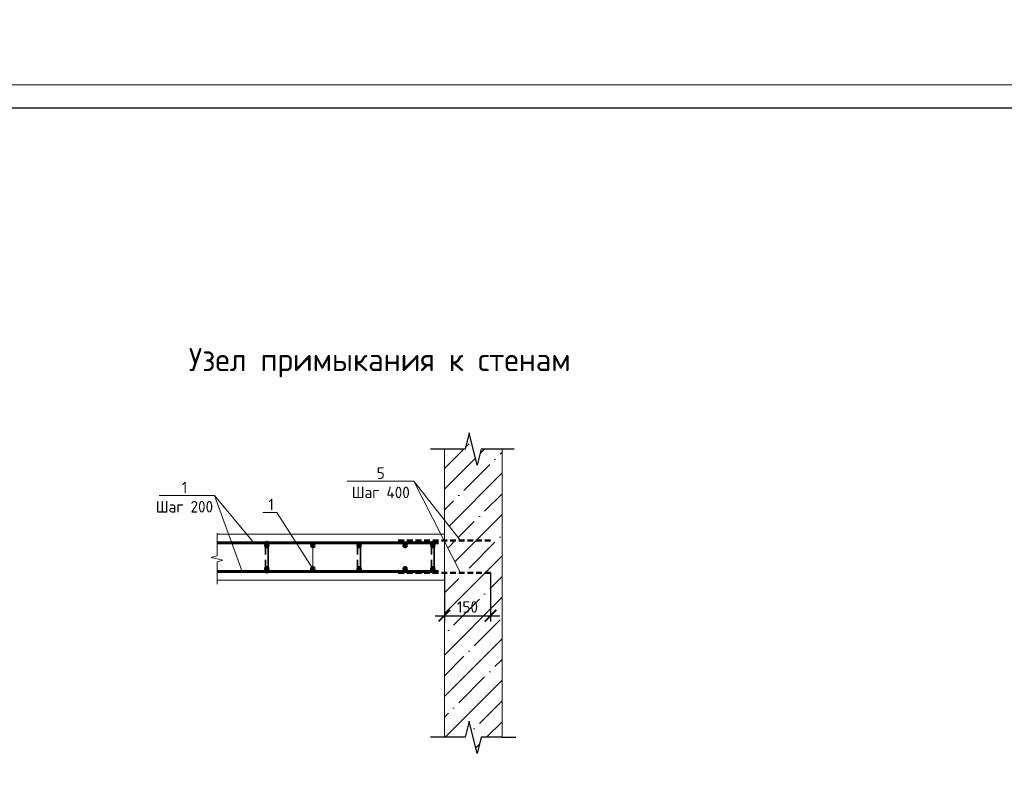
# Model space of a CAD drawing. Header units: millimetres. Extents: x 130535 to 1380046, y -231620 to 121434.
# Tile 55 of 135: x 501503 to 522843, y 19450 to 35624. Entities that reach past the tile are written whole.
import ezdxf
from ezdxf import colors
from ezdxf.entities.mleader import LeaderData, LeaderLine
from ezdxf.enums import TextEntityAlignment as Align
from ezdxf.math import Vec2, Vec3

# ---------------------------------------------------------------- set-up
doc = ezdxf.new("R2010")
doc.units = ezdxf.units.MM
doc.linetypes.add('DASHED2', pattern=[0.375, 0.25, -0.125])
doc.layers.get('DEFPOINTS').update_dxf_attribs({"lineweight": 0})
for name, color, linetype, lineweight in [('!PIARENA-KR-ADDITIONAL TEXT_ВЫНОСКИ', 7, 'Continuous', 13), ('Основная 0.35', 7, 'Continuous', 35), ('Основная 0.60', 7, 'Continuous', 60), ('РАЗМЕРЫ', 7, 'Continuous', 9), ('Символы 0.20', 7, 'Continuous', 20), ('Тонкая', 7, 'Continuous', 20), ('Тонкая 0.20', 7, 'Continuous', 20), ('ТОНКИЕ', 7, 'Continuous', 9), ('штриховка', 7, 'Continuous', 18)]:
    doc.layers.add(name, color=color, linetype=linetype, lineweight=lineweight)
doc.layers.add('ТОЛСТЫЕ_ОСНОВНЫЕ', color=7, linetype='Continuous')
doc.styles.add('!Main', font='isocpeui.ttf')
doc.styles.add('GOST-2.304_Type-B', font='GOST_Common.ttf')
doc.dimstyles.new('СПДС', dxfattribs={"dimscale": 100, "dimtxt": 2.5, "dimasz": 2.5, "dimexe": 1.25, "dimexo": 0, "dimtad": 1, "dimdec": 0, "dimtxsty": 'GOST-2.304_Type-B', "dimblk": 'ARCHTICK', "dimcen": 2.5, "dimdle": 2, "dimadec": 0, "dimazin": 2, "dimtfac": 0.75, "dimtdec": 0, "dimtmove": 1, "dimatfit": 3, "dimfxl": 1, "dimtolj": 1, "dimarcsym": 1})

# ---------------------------------------------------------------- blocks, each defined once
blk = doc.blocks.new('*U1407')
at = {"layer": 'ТОЛСТЫЕ_ОСНОВНЫЕ'}
blk.add_lwpolyline([(20, 5), (589, 5), (589, 415), (20, 415)], close=True, dxfattribs=at)
at = {"layer": 'ТОНКИЕ'}
blk.add_lwpolyline([(0, 0), (594, 0), (594, 420), (0, 420)], close=True, dxfattribs=at)
blk = doc.blocks.new('*U1408')
at = {"layer": 'ТОЛСТЫЕ_ОСНОВНЫЕ'}
blk.add_lwpolyline([(20, 5), (589, 5), (589, 415), (20, 415)], close=True, dxfattribs=at)
at = {"layer": 'ТОНКИЕ'}
blk.add_lwpolyline([(0, 0), (594, 0), (594, 420), (0, 420)], close=True, dxfattribs=at)
blk = doc.blocks.new('_None')
blk = doc.blocks.new('_ArchTick')
at = {"color": 0, "linetype": 'ByBlock', "const_width": 0.15}
blk.add_lwpolyline([(-0.5, -0.5), (0.5, 0.5)], dxfattribs=at)
blk = doc.blocks.new('*D551')
at = {"layer": 'DEFPOINTS', "color": 0, "linetype": 'Continuous', "lineweight": 0, "transparency": 16777216}
for p in [(510708, 23639), (511708, 23639), (511708, 22713)]:
    blk.add_point(p, dxfattribs=at)
at = {"layer": 'РАЗМЕРЫ', "color": 0, "linetype": 'Continuous', "lineweight": -2, "transparency": 16777216}
for p, q in [((510708, 23639), (510708, 22588)), ((511708, 23639), (511708, 22588)), ((510508, 22713), (511908, 22713))]:
    blk.add_line(p, q, dxfattribs=at)
at = {"layer": 'РАЗМЕРЫ', "color": 0, "linetype": 'Continuous', "lineweight": -2, "transparency": 16777216, "xscale": 250, "yscale": 250, "zscale": 250, "rotation": 180}
blk.add_blockref('_ArchTick', (510708, 22713), dxfattribs=at)
at = {"layer": 'РАЗМЕРЫ', "color": 0, "linetype": 'Continuous', "lineweight": -2, "transparency": 16777216, "xscale": 250, "yscale": 250, "zscale": 250}
blk.add_blockref('_ArchTick', (511708, 22713), dxfattribs=at)
at = {"layer": 'РАЗМЕРЫ', "color": 0, "linetype": 'Continuous', "lineweight": 0, "transparency": 16777216, "insert": (511208, 22901), "char_height": 250, "attachment_point": 5, "style": 'GOST-2.304_Type-B'}
blk.add_mtext('\\A1;150', dxfattribs=at)

msp = doc.modelspace()

# ---------------------------------------------------------------- hatches: boundary and pattern name
at = {"layer": 'штриховка', "linetype": 'Continuous', "lineweight": 0}
h = msp.add_hatch(dxfattribs=at)
h.set_pattern_fill('ANSI35', color=256, scale=100)
h.set_pattern_definition([(45, (-74606.9, 148679.9), (-449.0128, 449.0128), []), (45, (-74157.9, 148679.9), (-449.0128, 449.0128), [793.75, -158.75, 0, -158.75])])
h.paths.add_polyline_path([(510708.3, 23481.2), (510708.3, 23481.2), (510708.3, 23639.5), (511056.3, 23639.5), (510708.3, 24322.5), (510708.3, 24342), (511056.3, 24342), (510708.3, 24783.5), (510708.3, 26321.2), (511158.3, 26321.2), (511245.8, 26671.2), (511420.8, 25971.2), (511508.3, 26321.2), (511958.3, 26321.2), (511958.3, 20081.2), (511508.3, 20081.2), (511420.8, 19731.2), (511245.8, 20431.2), (511158.3, 20081.2), (510708.3, 20081.2)])

# ---------------------------------------------------------------- linework, layer by layer
at = {"color": 0, "linetype": 'ByBlock', "lineweight": -2}
for p, q in [((510708.3, 26321.2), (510408.3, 26321.2)), ((511158.3, 26321.2), (510708.3, 26321.2)), ((512219.7, 26321.2), (511508.3, 26321.2)), ((510708.3, 20081.2), (510408.3, 20081.2)), ((511158.3, 20081.2), (510708.3, 20081.2)), ((511958.3, 20081.2), (511508.3, 20081.2)), ((511958.3, 20081.2), (512258.3, 20081.2))]:
    msp.add_line(p, q, dxfattribs=at)
at = {"linetype": 'DASHED2', "lineweight": 50, "ltscale": 500}
for p, q in [((509708.3, 24342), (511708.3, 24342)), ((509708.3, 23639.5), (511708.3, 23639.5))]:
    msp.add_line(p, q, dxfattribs=at)
at = {"color": 0, "linetype": 'ByBlock', "lineweight": -2}
for points in [[(511508.3, 26321.2), (511420.8, 25971.2), (511245.8, 26671.2), (511158.3, 26321.2)], [(511508.3, 20081.2), (511420.8, 19731.2), (511245.8, 20431.2), (511158.3, 20081.2)]]:
    msp.add_lwpolyline(points, dxfattribs=at)
at = {"layer": 'Основная 0.35'}
for p, q in [((506828.3, 24291.2), (506828.3, 24041.2)), ((506888.3, 24291.2), (506888.3, 23671.2)), ((508828.3, 24291.2), (508828.3, 24041.2)), ((508888.3, 24291.2), (508888.3, 23671.2)), ((510428.3, 24291.2), (510428.3, 24041.2)), ((510488.3, 24291.2), (510488.3, 23671.2)), ((506828.3, 23671.2), (506828.3, 23921.2)), ((508828.3, 23671.2), (508828.3, 23921.2)), ((510428.3, 23671.2), (510428.3, 23921.2))]:
    msp.add_line(p, q, dxfattribs=at)
for centre, start, end in [((506858.3, 24291.2), 0, 180), ((510458.3, 24291.2), 0, 180), ((506858.3, 23671.2), 180, 0), ((510458.3, 23671.2), 180, 0)]:
    msp.add_arc(centre, 30, start, end, dxfattribs=at)
at = {"layer": 'Основная 0.60'}
for p, q in [((505780.9, 24291.2), (510583.3, 24291.2)), ((505780.9, 23671.2), (510583.3, 23671.2))]:
    msp.add_line(p, q, dxfattribs=at)
for centre in [(506858.3, 24231.2), (507858.3, 24231.2), (508858.3, 24231.2), (509858.3, 24231.2), (510458.3, 24231.2), (506858.3, 23731.2), (507858.3, 23731.2), (508858.3, 23731.2), (509858.3, 23731.2), (510458.3, 23731.2)]:
    msp.add_circle(centre, 30, dxfattribs=at)
at = {"layer": 'РАЗМЕРЫ', "linetype": 'Continuous', "lineweight": 0}
for p, q in [((510044.2, 25626), (511056.3, 23639.5)), ((505722.3, 25314.9), (506322.8, 23671.2))]:
    msp.add_line(p, q, dxfattribs=at)
at = {"layer": 'Символы 0.20'}
for points in [[(505722.3, 25314.9), (504527.7, 25314.9)], [(506581.3, 24291.2), (505722.3, 25314.9)]]:
    msp.add_lwpolyline(points, dxfattribs=at)
at = {"layer": 'Тонкая'}
msp.add_lwpolyline([(505780.9, 23393), (505780.9, 23468), (505780.9, 23882.7), (505905.9, 23914), (505655.9, 23976.5), (505780.9, 24007.7), (505780.9, 24422.5), (505780.9, 24497.5)], dxfattribs=at)
at = {"layer": 'Тонкая 0.20', "ltscale": 6}
for p, q in [((510708.3, 20081.2), (510708.3, 26321.2)), ((511958.3, 26321.2), (511958.3, 20081.2))]:
    msp.add_line(p, q, dxfattribs=at)
at = {"layer": 'Тонкая 0.20'}
for points in [[(510708.3, 24481.2), (505780.9, 24481.2)], [(505780.9, 23481.2), (510708.3, 23481.2), (510708.3, 24481.2)]]:
    msp.add_lwpolyline(points, dxfattribs=at)

# ---------------------------------------------------------------- block references
at = {"xscale": 100, "yscale": 100, "zscale": 100}
for name in ['*U1407', '*U1408']:
    msp.add_blockref(name, (474692.4, -7790.1), dxfattribs=at)

# ---------------------------------------------------------------- texts
at = {"layer": 'Символы 0.20', "insert": (505075.2, 25614.9), "char_height": 250, "attachment_point": 2, "style": 'GOST-2.304_Type-B'}
msp.add_mtext('1\\PШаг 200', dxfattribs=at)
at = {"layer": 'ТОНКИЕ', "linetype": 'Continuous', "lineweight": 0, "style": 'GOST-2.304_Type-B'}
msp.add_text('Узел примыкания к стенам', height=500, dxfattribs=at).set_placement((509307.2, 28261.2), align=Align.MIDDLE_CENTER)

# ---------------------------------------------------------------- dimensions: what is measured, and where the dimension line sits
at = {"layer": 'РАЗМЕРЫ', "linetype": 'Continuous', "lineweight": 0}
dim = msp.add_linear_dim(base=(511708.3, 22713.2), p1=(510708.3, 23639.5), p2=(511708.3, 23639.5), text='150', dimstyle='СПДС', dxfattribs=at)
dim.commit()
dim.dimension.update_dxf_attribs({"geometry": '*D551', "text_midpoint": (511208.3, 22900.7)})

# ---------------------------------------------------------------- leaders
at = {"layer": '!PIARENA-KR-ADDITIONAL TEXT_ВЫНОСКИ', "ltscale": 30}
ml = msp.add_multileader_mtext('Standard', dxfattribs=at)
ml.set_content('{\\fISOCPEUR|b0|i0|c0|p34;\\C256;поз.2 нижняя %%c10 А500С, шаг 200х200\\P поз.1   верхняя %%c10 А500С, шаг 200х200\\Pфоновая арматура, раскладку начинать \\Pвдоль цифровых осей}', color=3, style='!Main')
ml.set_leader_properties(color=256, linetype='ByLayer', lineweight=-1)
ml.build(insert=Vec2(0, 0))
ml.multileader.update_dxf_attribs({"text_left_attachment_type": 6, "text_right_attachment_type": 6, "dogleg_length": 0.339, "arrow_head_size": 160000, "scale": 100})
ctx = ml.context
ctx.base_point, ctx.scale, ctx.char_height, ctx.arrow_head_size, ctx.landing_gap_size, ctx.plane_origin = Vec3(817359.6, 17503.3), 100, 250, 160000, 0, Vec3(823407.5, 13210.4)
ctx.left_attachment, ctx.right_attachment, ctx.text_align_type = 6, 6, 1
notes = []
notes.append((ctx, [(0, (1, 1, 0), (823868.6, 17503.3), (-1, 0), 33.9, [(0, [(825874.7, 16893)], 0, [])])]))
ctx.mtext.insert, ctx.mtext.width, ctx.mtext.alignment, ctx.mtext.flow_direction = Vec3(820597.1, 17828.3), 10171.308, 2, 5
at = {"layer": 'Символы 0.20'}
ml = msp.add_multileader_mtext('Standard', dxfattribs=at)
ml.set_content('5\\PШаг 400', color=256, style='GOST-2.304_Type-B')
ml.set_leader_properties(color=256, linetype='ByLayer', lineweight=-1)
ml.set_arrow_properties(name='NONE')
ml.build(insert=Vec2(0, 0))
ml.multileader.update_dxf_attribs({"text_left_attachment_type": 6, "text_right_attachment_type": 6, "dogleg_length": 1, "arrow_head_size": 18, "scale": 20})
ctx = ml.context
ctx.base_point, ctx.scale, ctx.char_height, ctx.arrow_head_size, ctx.landing_gap_size, ctx.plane_origin = Vec3(508715.6, 25626), 20, 250, 18, 9, Vec3(511189.7, 25750.7)
ctx.left_attachment, ctx.right_attachment, ctx.text_align_type = 6, 6, 1
notes.append((ctx, [(0, (1, 1, 0), (510044.2, 25626), (-1, 0), 100, [(0, [(511056.3, 24342)], 0, [])])]))
ctx.mtext.insert, ctx.mtext.alignment, ctx.mtext.flow_direction = Vec3(509329.9, 25926), 2, 5
ml = msp.add_multileader_mtext('Standard', dxfattribs=at)
ml.set_content('1', color=256, style='GOST-2.304_Type-B')
ml.set_leader_properties(color=256, linetype='ByLayer', lineweight=-1)
ml.set_arrow_properties(name='NONE')
ml.build(insert=Vec2(0, 0))
ml.multileader.update_dxf_attribs({"text_left_attachment_type": 6, "text_right_attachment_type": 6, "dogleg_length": 1, "arrow_head_size": 18, "scale": 20})
ctx = ml.context
ctx.base_point, ctx.scale, ctx.char_height, ctx.arrow_head_size, ctx.landing_gap_size, ctx.plane_origin = Vec3(506883.7, 24947.1), 20, 250, 18, 9, Vec3(509325, 29101.2)
ctx.left_attachment, ctx.right_attachment = 6, 6
notes.append((ctx, [(0, (1, 1, 0), (507076.7, 24947.1), (-1, 0), 100, [(1, [(507858.3, 24231.2), (507858.3, 23731.2)], 0, [])])]))
ctx.mtext.insert, ctx.mtext.width, ctx.mtext.flow_direction = Vec3(506892.7, 25247.1), 28.429, 5
for ctx, leaders in notes:
    for number, flags, end, landing, length, lines in leaders:
        leader = LeaderData()
        leader.index, (leader.has_last_leader_line, leader.has_dogleg_vector, leader.attachment_direction) = number, flags
        leader.last_leader_point, leader.dogleg_vector, leader.dogleg_length = Vec3(end), Vec3(landing), length
        for number, points, colour, breaks in lines:
            line = LeaderLine()
            line.index, line.vertices, line.color, line.breaks = number, Vec3.list(points), colors.encode_raw_color(colour), breaks
            leader.lines.append(line)
        ctx.leaders.append(leader)

doc.saveas('drawing.dxf')
